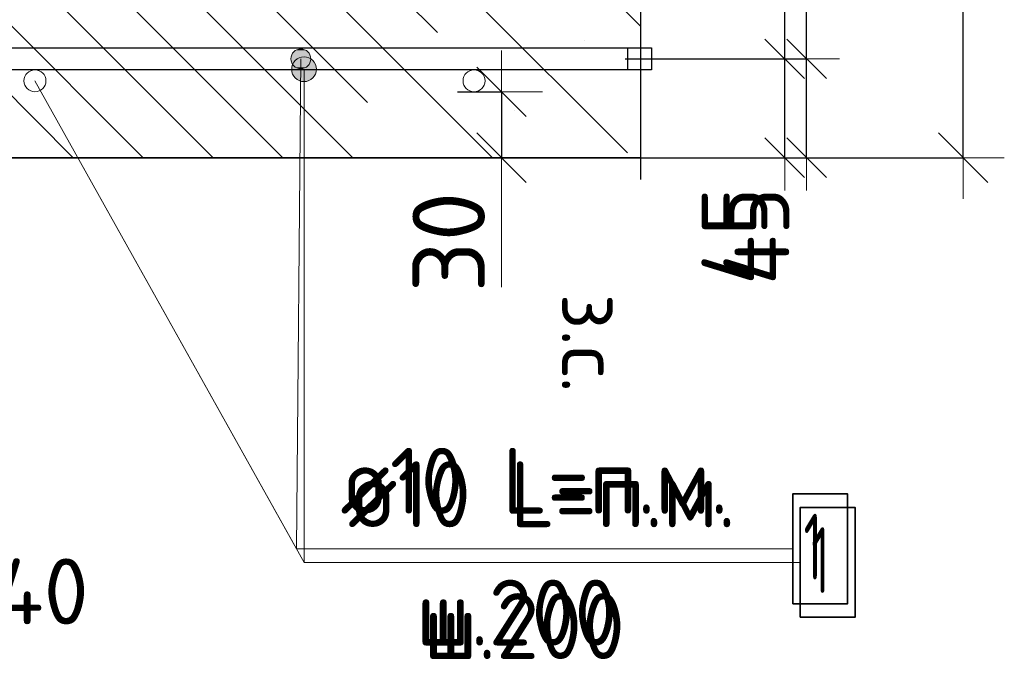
# Model space of a CAD drawing. Header units: metres. Extents: x -38 to 97, y -15 to 21.
# Tile 81 of 256: x 72.334 to 72.783, y 0.815 to 1.113. Entities that reach past the tile are written whole.
import ezdxf

# ---------------------------------------------------------------- set-up
doc = ezdxf.new("R2010")
doc.units = ezdxf.units.M
doc.header["$PDMODE"] = 65
doc.linetypes.add('______4', pattern=[0.135, 0.105, -0.03])
for name, color, linetype, lineweight in [('XR$4$Арм. стержнями нижней зоны', 180, 'Continuous', 35), ('XR$4$Арм.стержн. Арматура края', 96, 'Continuous', 35), ('XR$4$ВК__отв в полу 1-2 эт', 220, 'Continuous', 25), ('XR$4$Размерная линия (1)', 7, 'Continuous', 13), ('XR$4$Размерная линия_ общее', 7, 'Continuous', 13), ('XR$5$Арм. стержнями нижней зоны', 180, 'Continuous', 35), ('XR$5$Арм.стержн. Арматура края', 96, 'Continuous', 35), ('XR$5$ВК__отв в полу 1-2 эт', 220, 'Continuous', 25), ('XR$5$Размерная линия (1)', 7, 'Continuous', 13), ('XR$5$Размерная линия_ общее', 7, 'Continuous', 13)]:
    doc.layers.add(name, color=color, linetype=linetype, lineweight=lineweight)
doc.styles.add('ISOCPEUR', font='txt')
doc.dimstyles.new('DIMSTYLE_11', dxfattribs={"dimtxt": 0.033, "dimasz": 0.0375, "dimexe": 0, "dimexo": 0, "dimgap": 0.0165, "dimtad": 2, "dimdec": 0, "dimlfac": 1000, "dimrnd": 1, "dimzin": 12, "dimdsep": 46, "dimtxsty": 'ISOCPEUR', "dimblk1": 'ALL_ML_STRICH', "dimblk2": 'ALL_ML_STRICH', "dimsah": 1, "dimcen": 0, "dimclrd": 7, "dimclre": 256, "dimclrt": 7, "dimadec": 0, "dimazin": 0, "dimtfac": 1, "dimtdec": 0, "dimtix": 1, "dimtmove": 2, "dimatfit": 3, "dimfxl": 0, "dimtvp": 1.2, "dimtzin": 0, "dimlwd": 0, "dimlwe": -3, "dimarcsym": 0})
doc.dimstyles.new('DIMSTYLE_12', dxfattribs={"dimtxt": 0.03, "dimasz": 0.03, "dimexe": 0, "dimexo": 0, "dimgap": 0.015, "dimtad": 2, "dimdec": 0, "dimlfac": 1000, "dimrnd": 1, "dimzin": 12, "dimdsep": 46, "dimtxsty": 'ISOCPEUR', "dimblk1": 'ALL_ML_STRICH', "dimblk2": 'ALL_ML_STRICH', "dimsah": 1, "dimcen": 0, "dimclrd": 7, "dimclre": 256, "dimclrt": 7, "dimadec": 0, "dimazin": 0, "dimtfac": 1, "dimtdec": 0, "dimtix": 1, "dimtmove": 2, "dimatfit": 3, "dimfxl": 0, "dimtzin": 0, "dimlwd": 0, "dimlwe": -3, "dimarcsym": 0})
doc.dimstyles.new('DIMSTYLE_14', dxfattribs={"dimtxt": 0.03, "dimasz": 0.03, "dimexe": 0, "dimexo": 0, "dimgap": 0.015, "dimtad": 2, "dimdec": 0, "dimlfac": 1000, "dimrnd": 1, "dimzin": 12, "dimdsep": 46, "dimtxsty": 'ISOCPEUR', "dimblk1": 'ALL_ML_STRICH', "dimblk2": 'ALL_ML_STRICH', "dimsah": 1, "dimcen": 0, "dimclrd": 7, "dimclre": 256, "dimclrt": 7, "dimadec": 0, "dimazin": 0, "dimtfac": 1, "dimtdec": 0, "dimtix": 1, "dimtmove": 2, "dimatfit": 3, "dimfxl": 0, "dimtvp": 1.2, "dimtzin": 0, "dimlwd": 0, "dimlwe": -3, "dimarcsym": 0})
doc.dimstyles.new('DIMSTYLE_23', dxfattribs={"dimtxt": 0.03, "dimasz": 0.03, "dimexe": 0, "dimexo": 0, "dimgap": 0.015, "dimtad": 2, "dimdec": 0, "dimlfac": 1000, "dimrnd": 5, "dimzin": 12, "dimdsep": 46, "dimtxsty": 'ISOCPEUR', "dimblk1": 'ALL_ML_STRICH', "dimblk2": 'ALL_ML_STRICH', "dimsah": 1, "dimcen": 0, "dimclrd": 7, "dimclre": 256, "dimclrt": 7, "dimadec": 0, "dimazin": 0, "dimtfac": 1, "dimtdec": 0, "dimtix": 1, "dimtmove": 2, "dimatfit": 3, "dimfxl": 0, "dimtvp": 1.2, "dimtzin": 0, "dimlwd": 0, "dimlwe": -3, "dimarcsym": 0})
doc.dimstyles.new('DIMSTYLE_8', dxfattribs={"dimtxt": 0.033, "dimasz": 0.0375, "dimexe": 0, "dimexo": 0, "dimgap": 0.0165, "dimtad": 2, "dimdec": 0, "dimlfac": 1000, "dimrnd": 1, "dimzin": 12, "dimdsep": 46, "dimtxsty": 'ISOCPEUR', "dimblk1": 'ALL_ML_STRICH', "dimblk2": 'ALL_ML_STRICH', "dimsah": 1, "dimcen": 0, "dimclrd": 7, "dimclre": 256, "dimclrt": 7, "dimadec": 0, "dimazin": 0, "dimtfac": 1, "dimtdec": 0, "dimtix": 1, "dimtmove": 2, "dimatfit": 3, "dimfxl": 0, "dimtzin": 0, "dimlwd": 0, "dimlwe": -3, "dimarcsym": 0})
pattern_1 = [(135, (0, 0), (-0.031819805, -0.031819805), [0.4, -0.05, 0, -0.05]), (135, (-0.01591, -0.01591), (-0.031819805, -0.031819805), [0.8, -0.1, 0.1, -0.1])]

# ---------------------------------------------------------------- blocks, each defined once
blk = doc.blocks.new('ALL_ML_STRICH')
at = {"color": 0, "linetype": 'ByBlock', "lineweight": -2}
for p, q in [((0, -0.5), (0, 0.5)), ((-0.3, -0.3), (0.3, 0.3)), ((-1, 0), (0.5, 0))]:
    blk.add_line(p, q, dxfattribs=at)
blk = doc.blocks.new('*D365')
at = {"layer": 'DEFPOINTS', "color": 7, "linetype": 'Continuous', "lineweight": 13, "transparency": 33554687}
for p in [(72.59237, 1.24971), (72.59237, 1.04971), (72.76392, 1.04971)]:
    blk.add_point(p, dxfattribs=at)
at = {"layer": 'XR$4$Размерная линия_ общее', "color": 253, "linetype": 'Continuous', "lineweight": -2, "true_color": 0xa0a0a0, "transparency": 33554687}
for p, q in [((72.61237, 1.24971), (72.76392, 1.24971)), ((72.61237, 1.04971), (72.76392, 1.04971))]:
    blk.add_line(p, q, dxfattribs=at)
at = {"layer": 'XR$4$Размерная линия_ общее', "color": 7, "linetype": 'Continuous', "lineweight": -2, "transparency": 33554687}
blk.add_line((72.76392, 1.04971), (72.76392, 1.24971), dxfattribs=at)
at = {"layer": 'XR$4$Размерная линия_ общее', "color": 7, "linetype": 'Continuous', "lineweight": 13, "transparency": 33554687, "xscale": 0.0375, "yscale": 0.0375, "zscale": 0.0375}
for p, rotation in [((72.76392, 1.24971), 90), ((72.76392, 1.04971), 270)]:
    blk.add_blockref('ALL_ML_STRICH', p, dxfattribs=dict(at, rotation=rotation))
at = {"layer": 'XR$4$Размерная линия_ общее', "color": 7, "linetype": 'Continuous', "lineweight": 13, "transparency": 33554687, "insert": (72.73992, 1.15136), "char_height": 0.033, "width": 0.099, "attachment_point": 5, "rotation": 90, "style": 'ISOCPEUR'}
blk.add_mtext('\\A1;{200}', dxfattribs=at)
blk = doc.blocks.new('*D510')
at = {"layer": 'DEFPOINTS', "color": 7, "linetype": 'Continuous', "lineweight": 13, "transparency": 33554687}
for p in [(72.58998, 1.09471), (72.60283, 1.04971), (72.68264, 1.04971)]:
    blk.add_point(p, dxfattribs=at)
at = {"layer": 'XR$4$Размерная линия (1)', "color": 9, "linetype": 'Continuous', "lineweight": -2, "true_color": 0xc7c7c7, "transparency": 33554687}
for p, q in [((72.60998, 1.09471), (72.68264, 1.09471)), ((72.62283, 1.04971), (72.68264, 1.04971))]:
    blk.add_line(p, q, dxfattribs=at)
at = {"layer": 'XR$4$Размерная линия (1)', "color": 7, "linetype": 'Continuous', "lineweight": -2, "transparency": 33554687}
blk.add_line((72.68264, 1.04971), (72.68264, 1.09471), dxfattribs=at)
at = {"layer": 'XR$4$Размерная линия (1)', "color": 7, "linetype": 'Continuous', "lineweight": 13, "transparency": 33554687, "xscale": 0.03, "yscale": 0.03, "zscale": 0.03}
for p, rotation in [((72.68264, 1.09471), 90), ((72.68264, 1.04971), 270)]:
    blk.add_blockref('ALL_ML_STRICH', p, dxfattribs=dict(at, rotation=rotation))
at = {"layer": 'XR$4$Размерная линия (1)', "color": 7, "linetype": 'Continuous', "lineweight": 13, "transparency": 33554687, "insert": (72.65978, 1.01397), "char_height": 0.03, "width": 0.06, "attachment_point": 5, "rotation": 90, "style": 'ISOCPEUR'}
blk.add_mtext('\\A1;{45}', dxfattribs=at)
blk = doc.blocks.new('*D511')
at = {"layer": 'DEFPOINTS', "color": 7, "linetype": 'Continuous', "lineweight": 13, "transparency": 33554687}
for p in [(72.59701, 1.21871), (72.58998, 1.09471), (72.68264, 1.09471)]:
    blk.add_point(p, dxfattribs=at)
at = {"layer": 'XR$4$Размерная линия (1)', "color": 9, "linetype": 'Continuous', "lineweight": -2, "true_color": 0xc7c7c7, "transparency": 33554687}
for p, q in [((72.61701, 1.21871), (72.68264, 1.21871)), ((72.60998, 1.09471), (72.68264, 1.09471))]:
    blk.add_line(p, q, dxfattribs=at)
at = {"layer": 'XR$4$Размерная линия (1)', "color": 7, "linetype": 'Continuous', "lineweight": -2, "transparency": 33554687}
blk.add_line((72.68264, 1.09471), (72.68264, 1.21871), dxfattribs=at)
at = {"layer": 'XR$4$Размерная линия (1)', "color": 7, "linetype": 'Continuous', "lineweight": 13, "transparency": 33554687, "xscale": 0.03, "yscale": 0.03, "zscale": 0.03}
for p, rotation in [((72.68264, 1.21871), 90), ((72.68264, 1.09471), 270)]:
    blk.add_blockref('ALL_ML_STRICH', p, dxfattribs=dict(at, rotation=rotation))
at = {"layer": 'XR$4$Размерная линия (1)', "color": 7, "linetype": 'Continuous', "lineweight": 13, "transparency": 33554687, "insert": (72.66014, 1.15971), "char_height": 0.03, "width": 0.09, "attachment_point": 5, "rotation": 90, "style": 'ISOCPEUR'}
blk.add_mtext('\\A1;{124}', dxfattribs=at)
blk = doc.blocks.new('*D538')
at = {"layer": 'DEFPOINTS', "color": 7, "linetype": 'Continuous', "lineweight": 13, "transparency": 33554687}
for p in [(72.26104, 0.92971), (72.30104, 0.88971), (72.26104, 0.82995)]:
    blk.add_point(p, dxfattribs=at)
at = {"layer": 'XR$4$Размерная линия (1)', "color": 9, "linetype": 'Continuous', "lineweight": -2, "true_color": 0xc7c7c7, "transparency": 33554687}
for p, q in [((72.26104, 0.90971), (72.26104, 0.82995)), ((72.30104, 0.86971), (72.30104, 0.82995))]:
    blk.add_line(p, q, dxfattribs=at)
at = {"layer": 'XR$4$Размерная линия (1)', "color": 7, "linetype": 'Continuous', "lineweight": -2, "transparency": 33554687}
blk.add_line((72.26104, 0.82995), (72.30104, 0.82995), dxfattribs=at)
at = {"layer": 'XR$4$Размерная линия (1)', "color": 7, "linetype": 'Continuous', "lineweight": 13, "transparency": 33554687, "xscale": 0.03, "yscale": 0.03, "zscale": 0.03, "rotation": 180}
blk.add_blockref('ALL_ML_STRICH', (72.26104, 0.82995), dxfattribs=at)
at = {"layer": 'XR$4$Размерная линия (1)', "color": 7, "linetype": 'Continuous', "lineweight": 13, "transparency": 33554687, "xscale": 0.03, "yscale": 0.03, "zscale": 0.03}
blk.add_blockref('ALL_ML_STRICH', (72.30104, 0.82995), dxfattribs=at)
at = {"layer": 'XR$4$Размерная линия (1)', "color": 7, "linetype": 'Continuous', "lineweight": 13, "transparency": 33554687, "insert": (72.34413, 0.85224), "char_height": 0.03, "width": 0.06, "attachment_point": 5, "style": 'ISOCPEUR'}
blk.add_mtext('\\A1;{40}', dxfattribs=at)
blk = doc.blocks.new('*D641')
at = {"layer": 'DEFPOINTS', "color": 7, "linetype": 'Continuous', "lineweight": 13, "transparency": 33554687}
for p in [(72.59237, 1.24971), (72.59237, 1.04971), (72.76392, 1.04971)]:
    blk.add_point(p, dxfattribs=at)
at = {"layer": 'XR$5$Размерная линия_ общее', "color": 253, "linetype": 'Continuous', "lineweight": -2, "true_color": 0xa0a0a0, "transparency": 33554687}
for p, q in [((72.61237, 1.24971), (72.76392, 1.24971)), ((72.61237, 1.04971), (72.76392, 1.04971))]:
    blk.add_line(p, q, dxfattribs=at)
at = {"layer": 'XR$5$Размерная линия_ общее', "color": 7, "linetype": 'Continuous', "lineweight": -2, "transparency": 33554687}
blk.add_line((72.76392, 1.04971), (72.76392, 1.24971), dxfattribs=at)
at = {"layer": 'XR$5$Размерная линия_ общее', "color": 7, "linetype": 'Continuous', "lineweight": 13, "transparency": 33554687, "xscale": 0.0375, "yscale": 0.0375, "zscale": 0.0375}
for p, rotation in [((72.76392, 1.24971), 90), ((72.76392, 1.04971), 270)]:
    blk.add_blockref('ALL_ML_STRICH', p, dxfattribs=dict(at, rotation=rotation))
at = {"layer": 'XR$5$Размерная линия_ общее', "color": 7, "linetype": 'Continuous', "lineweight": 13, "transparency": 33554687, "insert": (72.73992, 1.15136), "char_height": 0.033, "width": 0.099, "attachment_point": 5, "rotation": 90, "style": 'ISOCPEUR'}
blk.add_mtext('\\A1;{200}', dxfattribs=at)
blk = doc.blocks.new('*D856')
at = {"layer": 'DEFPOINTS', "color": 7, "linetype": 'Continuous', "lineweight": 13, "transparency": 33554687}
for p in [(72.59996, 1.09471), (72.61281, 1.04971), (72.69262, 1.04971)]:
    blk.add_point(p, dxfattribs=at)
at = {"layer": 'XR$5$Размерная линия (1)', "color": 9, "linetype": 'Continuous', "lineweight": -2, "true_color": 0xc7c7c7, "transparency": 33554687}
for p, q in [((72.61996, 1.09471), (72.69262, 1.09471)), ((72.63281, 1.04971), (72.69262, 1.04971))]:
    blk.add_line(p, q, dxfattribs=at)
at = {"layer": 'XR$5$Размерная линия (1)', "color": 7, "linetype": 'Continuous', "lineweight": -2, "transparency": 33554687}
blk.add_line((72.69262, 1.04971), (72.69262, 1.09471), dxfattribs=at)
at = {"layer": 'XR$5$Размерная линия (1)', "color": 7, "linetype": 'Continuous', "lineweight": 13, "transparency": 33554687, "xscale": 0.03, "yscale": 0.03, "zscale": 0.03}
for p, rotation in [((72.69262, 1.09471), 90), ((72.69262, 1.04971), 270)]:
    blk.add_blockref('ALL_ML_STRICH', p, dxfattribs=dict(at, rotation=rotation))
at = {"layer": 'XR$5$Размерная линия (1)', "color": 7, "linetype": 'Continuous', "lineweight": 13, "transparency": 33554687, "insert": (72.66976, 1.01397), "char_height": 0.03, "width": 0.06, "attachment_point": 5, "rotation": 90, "style": 'ISOCPEUR'}
blk.add_mtext('\\A1;{45}', dxfattribs=at)
blk = doc.blocks.new('*D857')
at = {"layer": 'DEFPOINTS', "color": 7, "linetype": 'Continuous', "lineweight": 13, "transparency": 33554687}
for p in [(72.60698, 1.21871), (72.59996, 1.09471), (72.69262, 1.09471)]:
    blk.add_point(p, dxfattribs=at)
at = {"layer": 'XR$5$Размерная линия (1)', "color": 9, "linetype": 'Continuous', "lineweight": -2, "true_color": 0xc7c7c7, "transparency": 33554687}
for p, q in [((72.62698, 1.21871), (72.69262, 1.21871)), ((72.61996, 1.09471), (72.69262, 1.09471))]:
    blk.add_line(p, q, dxfattribs=at)
at = {"layer": 'XR$5$Размерная линия (1)', "color": 7, "linetype": 'Continuous', "lineweight": -2, "transparency": 33554687}
blk.add_line((72.69262, 1.09471), (72.69262, 1.21871), dxfattribs=at)
at = {"layer": 'XR$5$Размерная линия (1)', "color": 7, "linetype": 'Continuous', "lineweight": 13, "transparency": 33554687, "xscale": 0.03, "yscale": 0.03, "zscale": 0.03}
for p, rotation in [((72.69262, 1.21871), 90), ((72.69262, 1.09471), 270)]:
    blk.add_blockref('ALL_ML_STRICH', p, dxfattribs=dict(at, rotation=rotation))
at = {"layer": 'XR$5$Размерная линия (1)', "color": 7, "linetype": 'Continuous', "lineweight": 13, "transparency": 33554687, "insert": (72.67012, 1.15971), "char_height": 0.03, "width": 0.09, "attachment_point": 5, "rotation": 90, "style": 'ISOCPEUR'}
blk.add_mtext('\\A1;{124}', dxfattribs=at)
blk = doc.blocks.new('*D864')
at = {"layer": 'DEFPOINTS', "color": 7, "linetype": 'Continuous', "lineweight": 13, "transparency": 33554687}
for p in [(72.51362, 1.07971), (72.55361, 1.07971), (72.51362, 1.04971)]:
    blk.add_point(p, dxfattribs=at)
at = {"layer": 'XR$5$Размерная линия_ общее', "color": 253, "linetype": 'Continuous', "lineweight": -2, "true_color": 0xa0a0a0, "transparency": 33554687}
for p, q in [((72.53362, 1.07971), (72.55361, 1.07971)), ((72.53362, 1.04971), (72.55361, 1.04971))]:
    blk.add_line(p, q, dxfattribs=at)
at = {"layer": 'XR$5$Размерная линия_ общее', "color": 7, "linetype": 'Continuous', "lineweight": -2, "transparency": 33554687}
blk.add_line((72.55361, 1.07971), (72.55361, 1.04971), dxfattribs=at)
at = {"layer": 'XR$5$Размерная линия_ общее', "color": 7, "linetype": 'Continuous', "lineweight": 13, "transparency": 33554687, "xscale": 0.0375, "yscale": 0.0375, "zscale": 0.0375}
for p, rotation in [((72.55361, 1.07971), 90), ((72.55361, 1.04971), 270)]:
    blk.add_blockref('ALL_ML_STRICH', p, dxfattribs=dict(at, rotation=rotation))
at = {"layer": 'XR$5$Размерная линия_ общее', "color": 7, "linetype": 'Continuous', "lineweight": 13, "transparency": 33554687, "insert": (72.52961, 1.01129), "char_height": 0.033, "width": 0.066, "attachment_point": 5, "rotation": 90, "style": 'ISOCPEUR'}
blk.add_mtext('\\A1;{30}', dxfattribs=at)
at = {"layer": 'XR$5$Размерная линия_ общее', "color": 7, "linetype": 'Continuous', "lineweight": 13, "transparency": 33554687, "insert": (72.60815, 0.98781), "char_height": 0.027, "width": 0.00135, "attachment_point": 1, "rotation": 270, "line_spacing_factor": 0.60241, "style": 'ISOCPEUR'}
blk.add_mtext('з.с.', dxfattribs=at)
blk = doc.blocks.new('*D874')
at = {"layer": 'DEFPOINTS', "color": 7, "linetype": 'Continuous', "lineweight": 13, "transparency": 33554687}
for p in [(72.26104, 0.92971), (72.30104, 0.88971), (72.26104, 0.82995)]:
    blk.add_point(p, dxfattribs=at)
at = {"layer": 'XR$5$Размерная линия (1)', "color": 9, "linetype": 'Continuous', "lineweight": -2, "true_color": 0xc7c7c7, "transparency": 33554687}
for p, q in [((72.26104, 0.90971), (72.26104, 0.82995)), ((72.30104, 0.86971), (72.30104, 0.82995))]:
    blk.add_line(p, q, dxfattribs=at)
at = {"layer": 'XR$5$Размерная линия (1)', "color": 7, "linetype": 'Continuous', "lineweight": -2, "transparency": 33554687}
blk.add_line((72.26104, 0.82995), (72.30104, 0.82995), dxfattribs=at)
at = {"layer": 'XR$5$Размерная линия (1)', "color": 7, "linetype": 'Continuous', "lineweight": 13, "transparency": 33554687, "xscale": 0.03, "yscale": 0.03, "zscale": 0.03, "rotation": 180}
blk.add_blockref('ALL_ML_STRICH', (72.26104, 0.82995), dxfattribs=at)
at = {"layer": 'XR$5$Размерная линия (1)', "color": 7, "linetype": 'Continuous', "lineweight": 13, "transparency": 33554687, "xscale": 0.03, "yscale": 0.03, "zscale": 0.03}
blk.add_blockref('ALL_ML_STRICH', (72.30104, 0.82995), dxfattribs=at)
at = {"layer": 'XR$5$Размерная линия (1)', "color": 7, "linetype": 'Continuous', "lineweight": 13, "transparency": 33554687, "insert": (72.34413, 0.85224), "char_height": 0.03, "width": 0.06, "attachment_point": 5, "style": 'ISOCPEUR'}
blk.add_mtext('\\A1;{40}', dxfattribs=at)

msp = doc.modelspace()

# ---------------------------------------------------------------- hatches: boundary and pattern name
at = {"linetype": 'Continuous', "lineweight": 13, "transparency": 33554687}
h = msp.add_hatch(dxfattribs=at)
h.set_pattern_fill('__________540', scale=0.015, style=0, pattern_type=2)
h.set_pattern_definition(pattern_1)
h.paths.add_polyline_path([(72.08104, 1.24971), (72.08104, 1.12971), (72.00104, 1.08971), (72.00104, 1.04971), (72.61695, 1.04971), (72.61695, 1.24971)], flags=0)
h = msp.add_hatch(dxfattribs=at)
h.set_pattern_fill('__________540', scale=0.015, style=0, pattern_type=2)
h.set_pattern_definition(pattern_1)
h.paths.add_polyline_path([(72.08104, 1.24971), (72.08104, 1.12971), (72.00104, 1.08971), (72.00104, 1.04971), (72.61695, 1.04971), (72.61695, 1.24971)], flags=0)
at = {"layer": 'XR$4$Арм. стержнями нижней зоны', "linetype": 'Continuous', "lineweight": 13, "transparency": 33554687}
for points in [[(72.45888, 1.09278), (72.46855, 1.09278), (72.46653, 1.0948)], [(72.45888, 1.09278), (72.46653, 1.0948), (72.4609, 1.0948)], [(72.4609, 1.0948), (72.46653, 1.0948), (72.46372, 1.09559)], [(72.45809, 1.08997), (72.46934, 1.08997), (72.46855, 1.09278)], [(72.45809, 1.08997), (72.46855, 1.09278), (72.45888, 1.09278)], [(72.45888, 1.08715), (72.46934, 1.08997), (72.45809, 1.08997)], [(72.45888, 1.08715), (72.46855, 1.08715), (72.46934, 1.08997)], [(72.4609, 1.08513), (72.46855, 1.08715), (72.45888, 1.08715)], [(72.4609, 1.08513), (72.46653, 1.08513), (72.46855, 1.08715)], [(72.46653, 1.08513), (72.4609, 1.08513), (72.46372, 1.08434)]]:
    msp.add_hatch(color=7, dxfattribs=at).paths.add_polyline_path(points)
at = {"layer": 'XR$5$Арм. стержнями нижней зоны', "linetype": 'Continuous', "lineweight": 13, "transparency": 33554687}
for points in [[(72.46003, 1.0986), (72.46453, 1.09856), (72.46229, 1.09921)], [(72.45775, 1.09475), (72.46614, 1.09693), (72.4584, 1.097)], [(72.45775, 1.09475), (72.46675, 1.09467), (72.46614, 1.09693)], [(72.45836, 1.0925), (72.46675, 1.09467), (72.45775, 1.09475)], [(72.45836, 1.0925), (72.4661, 1.09243), (72.46675, 1.09467)], [(72.4584, 1.097), (72.46453, 1.09856), (72.46003, 1.0986)], [(72.4584, 1.097), (72.46614, 1.09693), (72.46453, 1.09856)], [(72.45996, 1.09086), (72.4661, 1.09243), (72.45836, 1.0925)], [(72.45996, 1.09086), (72.46446, 1.09082), (72.4661, 1.09243)], [(72.46446, 1.09082), (72.45996, 1.09086), (72.46221, 1.09021)]]:
    msp.add_hatch(color=7, dxfattribs=at).paths.add_polyline_path(points)

# ---------------------------------------------------------------- linework, layer by layer
at = {"color": 7, "linetype": '______4', "lineweight": 25, "transparency": 33554687}
msp.add_line((72.61695, 1.34971), (72.61695, 0.94971), dxfattribs=at)
msp.add_line((72.61695, 1.34971), (72.61695, 0.94971), dxfattribs=at)
at = {"color": 7, "linetype": 'Continuous', "lineweight": 35, "transparency": 33554687}
msp.add_line((72.30104, 1.04971), (72.61695, 1.04971), dxfattribs=at)
msp.add_line((72.30104, 1.04971), (72.61695, 1.04971), dxfattribs=at)
at = {"color": 7, "linetype": 'Continuous', "lineweight": 13, "transparency": 33554687}
msp.add_line((72.55361, 1.04971), (72.55361, 0.99071), dxfattribs=at)
for centre in [(72.34116, 1.08471), (72.34116, 1.08471), (72.54116, 1.08471), (72.54116, 1.08471)]:
    msp.add_circle(centre, 0.005, dxfattribs=at)
at = {"layer": 'XR$4$Арм. стержнями нижней зоны', "color": 7, "linetype": 'Continuous', "lineweight": 13, "transparency": 33554687}
for p, q in [((72.46372, 1.09559), (72.46372, 1.09559)), ((72.45809, 1.08997), (72.45809, 1.08997)), ((72.46372, 0.86545), (72.46372, 1.08997)), ((72.46934, 1.08997), (72.46934, 1.08997)), ((72.46372, 1.08434), (72.46372, 1.08434)), ((72.46372, 0.86545), (72.68972, 0.86545))]:
    msp.add_line(p, q, dxfattribs=at)
at = {"layer": 'XR$4$Арм. стержнями нижней зоны', "color": 4, "linetype": 'Continuous', "lineweight": 25, "transparency": 33554687}
msp.add_lwpolyline([(72.10104, 1.09971), (72.62195, 1.09971), (72.62195, 1.08971), (72.10104, 1.08971), (72.10104, 1.09971)], dxfattribs=at)
at = {"layer": 'XR$4$Арм. стержнями нижней зоны', "color": 7, "linetype": 'Continuous', "lineweight": 35, "transparency": 33554687}
msp.add_lwpolyline([(72.68972, 0.84045), (72.71472, 0.84045), (72.71472, 0.89045), (72.68972, 0.89045), (72.68972, 0.84045)], dxfattribs=at)
at = {"layer": 'XR$4$Арм. стержнями нижней зоны', "color": 7, "linetype": 'Continuous', "lineweight": 13, "transparency": 33554687}
msp.add_circle((72.46372, 1.08997), 0.00563, dxfattribs=at)
at = {"layer": 'XR$4$Арм.стержн. Арматура края', "color": 4, "linetype": 'Continuous', "lineweight": 25, "transparency": 33554687}
for points in [[(72.14022, 1.09971), (72.61097, 1.09971), (72.61097, 1.08971)], [(72.61097, 1.08971), (72.13953, 1.08971)]]:
    msp.add_lwpolyline(points, dxfattribs=at)
at = {"layer": 'XR$4$ВК__отв в полу 1-2 эт', "color": 7, "linetype": 'Continuous', "lineweight": 13, "transparency": 33554687}
msp.add_line((72.34116, 1.08471), (72.46372, 0.86545), dxfattribs=at)
at = {"layer": 'XR$5$Арм. стержнями нижней зоны', "color": 7, "linetype": 'Continuous', "lineweight": 13, "transparency": 33554687}
for p, q in [((72.46229, 1.09921), (72.46229, 1.09921)), ((72.45775, 1.09475), (72.45775, 1.09475)), ((72.46028, 0.8716), (72.46225, 1.09471)), ((72.46675, 1.09467), (72.46675, 1.09467)), ((72.46221, 1.09021), (72.46221, 1.09021)), ((72.46028, 0.8716), (72.68628, 0.8716))]:
    msp.add_line(p, q, dxfattribs=at)
at = {"layer": 'XR$5$Арм. стержнями нижней зоны', "color": 4, "linetype": 'Continuous', "lineweight": 25, "transparency": 33554687}
msp.add_lwpolyline([(72.10104, 1.09971), (72.62195, 1.09971), (72.62195, 1.08971), (72.10104, 1.08971), (72.10104, 1.09971)], dxfattribs=at)
at = {"layer": 'XR$5$Арм. стержнями нижней зоны', "color": 7, "linetype": 'Continuous', "lineweight": 35, "transparency": 33554687}
msp.add_lwpolyline([(72.68628, 0.8466), (72.71128, 0.8466), (72.71128, 0.8966), (72.68628, 0.8966), (72.68628, 0.8466)], dxfattribs=at)
at = {"layer": 'XR$5$Арм. стержнями нижней зоны', "color": 7, "linetype": 'Continuous', "lineweight": 13, "transparency": 33554687}
msp.add_circle((72.46225, 1.09471), 0.0045, dxfattribs=at)
at = {"layer": 'XR$5$Арм.стержн. Арматура края', "color": 4, "linetype": 'Continuous', "lineweight": 25, "transparency": 33554687}
for points in [[(72.14022, 1.09971), (72.61097, 1.09971), (72.61097, 1.08971)], [(72.61097, 1.08971), (72.13953, 1.08971)]]:
    msp.add_lwpolyline(points, dxfattribs=at)
at = {"layer": 'XR$5$ВК__отв в полу 1-2 эт', "color": 7, "linetype": 'Continuous', "lineweight": 13, "transparency": 33554687}
msp.add_line((72.34116, 1.08471), (72.46028, 0.8716), dxfattribs=at)

# ---------------------------------------------------------------- texts
at = {"layer": 'XR$4$Арм. стержнями нижней зоны', "color": 7, "linetype": 'Continuous', "lineweight": 25, "transparency": 33554687, "char_height": 0.03, "attachment_point": 7, "style": 'ISOCPEUR'}
for s, insert, width in [('\\W0.94;ø10 L=п.м.', (72.48372, 0.88145), 0.1999832), ('\\W0.56;1', (72.69472, 0.85145), 0.0233333), ('\\W0.95;ш.200 ', (72.51822, 0.82145), 0.1311995)]:
    msp.add_mtext(s, dxfattribs=dict(at, insert=insert, width=width))
at = {"layer": 'XR$5$Арм. стержнями нижней зоны', "color": 7, "linetype": 'Continuous', "lineweight": 25, "transparency": 33554687, "char_height": 0.03, "attachment_point": 7, "style": 'ISOCPEUR'}
for s, insert, width in [('\\W0.94;ø10 L=п.м.', (72.48028, 0.8876), 0.1999832), ('\\W0.56;1', (72.69128, 0.8576), 0.0233333), ('\\W0.95;ш.200 ', (72.51478, 0.8276), 0.1311995)]:
    msp.add_mtext(s, dxfattribs=dict(at, insert=insert, width=width))

# ---------------------------------------------------------------- dimensions: what is measured, and where the dimension line sits
at = {"layer": 'XR$4$Размерная линия (1)', "color": 7, "linetype": 'Continuous', "lineweight": 13, "transparency": 33554687}
for base, p1, p2, dimstyle, picture, middle in [((72.68264, 1.21871), (72.60998, 1.09471), (72.61701, 1.21871), 'DIMSTYLE_12', '*D511', (72.66014, 1.15971)), ((72.68264, 1.09471), (72.62283, 1.04971), (72.60998, 1.09471), 'DIMSTYLE_14', '*D510', (72.65978, 1.01397))]:
    dim = msp.add_linear_dim(base=base, p1=p1, p2=p2, angle=90, dimstyle=dimstyle, override={"dimpost": '<>', "dimclrd": 7, "dimclre": 9, "dimclrt": 7, "dimlwd": 0, "dimlwe": 65533}, dxfattribs=at)
    dim.commit()
    dim.dimension.update_dxf_attribs({"geometry": picture, "text_midpoint": middle, "dimtype": 160})
dim = msp.add_linear_dim(base=(72.30104, 0.82995), p1=(72.26104, 0.90971), p2=(72.30104, 0.86971), dimstyle='DIMSTYLE_23', override={"dimpost": '<>', "dimclrd": 7, "dimclre": 9, "dimclrt": 7, "dimlwd": 0, "dimlwe": 65533}, dxfattribs=at)
dim.commit()
dim.dimension.update_dxf_attribs({"geometry": '*D538', "text_midpoint": (72.34413, 0.85224), "dimtype": 160})
at = {"layer": 'XR$4$Размерная линия_ общее', "color": 7, "linetype": 'Continuous', "lineweight": 13, "transparency": 33554687}
dim = msp.add_linear_dim(base=(72.76392, 1.24971), p1=(72.61237, 1.04971), p2=(72.61237, 1.24971), angle=90, dimstyle='DIMSTYLE_8', override={"dimpost": '<>', "dimclrd": 7, "dimclre": 253, "dimclrt": 7, "dimlwd": 0, "dimlwe": 65533}, dxfattribs=at)
dim.commit()
dim.dimension.update_dxf_attribs({"geometry": '*D365', "text_midpoint": (72.73992, 1.15136), "dimtype": 160})
at = {"layer": 'XR$5$Размерная линия (1)', "color": 7, "linetype": 'Continuous', "lineweight": 13, "transparency": 33554687}
for base, p1, p2, dimstyle, picture, middle in [((72.69262, 1.21871), (72.61996, 1.09471), (72.62698, 1.21871), 'DIMSTYLE_12', '*D857', (72.67012, 1.15971)), ((72.69262, 1.09471), (72.63281, 1.04971), (72.61996, 1.09471), 'DIMSTYLE_14', '*D856', (72.66976, 1.01397))]:
    dim = msp.add_linear_dim(base=base, p1=p1, p2=p2, angle=90, dimstyle=dimstyle, override={"dimpost": '<>', "dimclrd": 7, "dimclre": 9, "dimclrt": 7, "dimlwd": 0, "dimlwe": 65533}, dxfattribs=at)
    dim.commit()
    dim.dimension.update_dxf_attribs({"geometry": picture, "text_midpoint": middle, "dimtype": 160})
dim = msp.add_linear_dim(base=(72.30104, 0.82995), p1=(72.26104, 0.90971), p2=(72.30104, 0.86971), dimstyle='DIMSTYLE_23', override={"dimpost": '<>', "dimclrd": 7, "dimclre": 9, "dimclrt": 7, "dimlwd": 0, "dimlwe": 65533}, dxfattribs=at)
dim.commit()
dim.dimension.update_dxf_attribs({"geometry": '*D874', "text_midpoint": (72.34413, 0.85224), "dimtype": 160})
at = {"layer": 'XR$5$Размерная линия_ общее', "color": 7, "linetype": 'Continuous', "lineweight": 13, "transparency": 33554687}
dim = msp.add_linear_dim(base=(72.76392, 1.24971), p1=(72.61237, 1.04971), p2=(72.61237, 1.24971), angle=90, dimstyle='DIMSTYLE_8', override={"dimpost": '<>', "dimclrd": 7, "dimclre": 253, "dimclrt": 7, "dimlwd": 0, "dimlwe": 65533}, dxfattribs=at)
dim.commit()
dim.dimension.update_dxf_attribs({"geometry": '*D641', "text_midpoint": (72.73992, 1.15136), "dimtype": 160})
dim = msp.add_linear_dim(base=(72.55361, 1.04971), p1=(72.53362, 1.07971), p2=(72.53362, 1.04971), angle=270, text='<>\\Xз.с.', dimstyle='DIMSTYLE_11', override={"dimpost": '<>', "dimclrd": 7, "dimclre": 253, "dimclrt": 7, "dimlwd": 0, "dimlwe": 65533}, dxfattribs=at)
dim.commit()
dim.dimension.update_dxf_attribs({"geometry": '*D864', "text_midpoint": (72.52961, 1.01129), "dimtype": 160})

doc.saveas('drawing.dxf')
